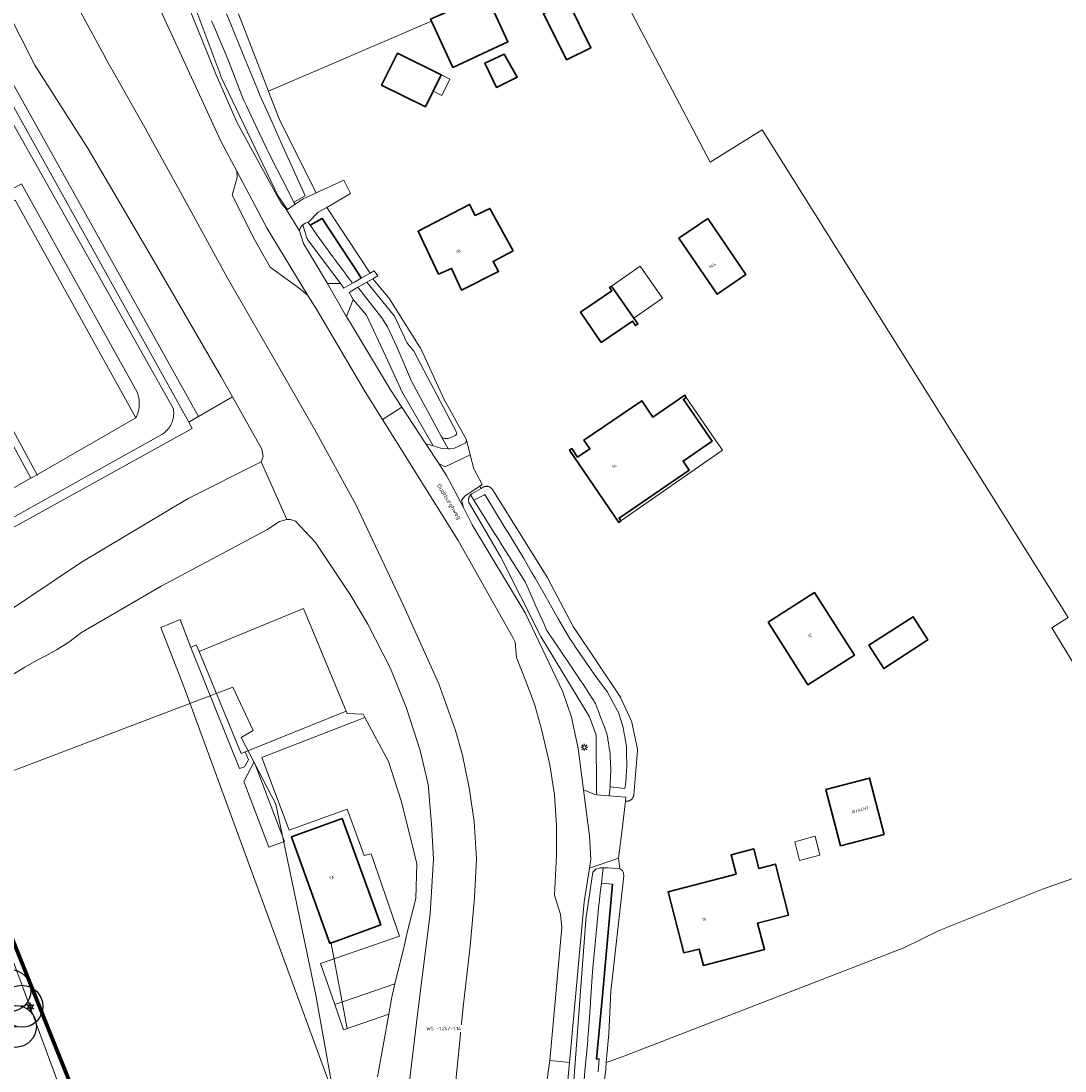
# Model space of a CAD drawing. Header units: metres. Extents: x 108651 to 109770, y 520801 to 521818.
# Tile 58 of 66: x 109345 to 109494, y 521325 to 521475. Entities that reach past the tile are written whole.
import ezdxf
from ezdxf.enums import TextEntityAlignment as Align

# ---------------------------------------------------------------- set-up
doc = ezdxf.new("R2010")
doc.units = ezdxf.units.M
for name, color, linetype, lineweight in [('B-WE-GK-BESCHOEIING-G', 253, 'OB-BESCHOEIING-BLOK', 35), ('B-WE-GR-BEPLANTING_CULTUUR_BOSPLANTSOEN-GV', 253, 'Continuous', 18), ('B-WE-GR-BEPLANTING_CULTUUR_HEESTERS-GV', 253, 'Continuous', 18), ('B-WE-GR-BOOM-S', 253, 'Continuous', 25), ('B-WE-GR-GRAS-GV', 253, 'Continuous', 13), ('B-WE-IE-TERREINAFSCHEIDING_KUNSTMATIG_HEKWERK-G', 253, 'IE-TERREINAFSCHEIDING_KUNSTMATIG-SO', 18), ('B-WE-KL-ET_LS_OV_LICHTMAST-S', 253, 'Continuous', 25), ('B-WE-OG-BEBOUWING-GV', 253, 'Continuous', 35), ('B-WE-OG-BEBOUWING-T18', 253, 'Continuous', 18), ('B-WE-OG-BEBOUWING_LUIFEL-GV', 253, 'Continuous', 18), ('B-WE-OG-BEBOUWING_OVERBOUWING-GV', 253, 'Continuous', 18), ('B-WE-OG-TERREIN_CULTUURSCHEIDING-GV', 253, 'Continuous', 18), ('B-WE-OG-TERREIN_ERF-GV', 253, 'Continuous', 18), ('B-WE-OG-TOPOGRAFIE-T18', 253, 'Continuous', 18), ('B-WE-OG-WATER-GV', 253, 'Continuous', 18), ('B-WE-OG-WATER_SLOOT-GV', 253, 'Continuous', 18), ('B-WE-OV-LICHTMAST-S-200', 253, 'Continuous', 25), ('B-WE-RI-HWA-T25', 253, 'Continuous', 25), ('B-WE-VH-ONVERHARD-GV', 253, 'Continuous', 18), ('B-WE-VH-VERHARDING_ASFALT-GV', 253, 'Continuous', 18), ('B-WE-VH-VERHARDING_BETONSTRAATSTEEN-GV', 253, 'Continuous', 18), ('B-WE-VH-VERHARDING_FUNDERING_ZAND-GV', 253, 'Continuous', 18), ('B-WE-VH-VERHARDING_HALFVERHARDING_GRIND-GV', 253, 'Continuous', 18), ('B-WE-VH-VERHARDING_TEGEL-GV', 253, 'Continuous', 18), ('B-WE-VH-VERHARDING_TEGEL_RUBBER-GV', 253, 'Continuous', 18), ('N-WE-KG-WERKGRENS_FASE 3A-G', 10, 'XX-WERKGRENS_CIRCEL', 70)]:
    doc.layers.add(name, color=color, linetype=linetype, lineweight=lineweight)
doc.styles.add('NLCS-ISO', font='NLCS-ISO.ttf')
doc.styles.add('NLCS-ISO-M200-T25', font='NLCS-ISO.ttf', dxfattribs={"height": 0.5})
doc.styles.add('NLCS-ISO-M250-T18', font='NLCS-ISO.ttf', dxfattribs={"height": 0.45})
doc.linetypes.add('IE-TERREINAFSCHEIDING_KUNSTMATIG-SO', pattern='A,4,[82,NLCS.SHX,S=0.75,R=90,X=0,Y=0],4,-2', length=10)
doc.linetypes.add('OB-BESCHOEIING-BLOK', pattern='A,6,-1,[152,NLCS.SHX,S=2,R=0,X=-1,Y=0]', length=7)
doc.linetypes.add('XX-WERKGRENS_CIRCEL', pattern='A,10,-2.5,[69,NLCS.SHX,S=1,R=0,X=0,Y=0],-2.5', length=15)

# ---------------------------------------------------------------- blocks, each defined once
blk = doc.blocks.new('SKL-ET_OV_LICHTMAST-SO')
at = {"color": 0, "linetype": 'ByBlock', "lineweight": 18}
for points in [[(-1.25, 0), (-2, 0)], [(-1.41, 1.41), (-0.88, 0.88)], [(0, 2), (0, 1.25)], [(0.88, 0.88), (1.41, 1.41)], [(2, 0), (1.25, 0)], [(-1.41, -1.41), (-0.88, -0.88)], [(0, -1.25), (0, -2)], [(0.88, -0.88), (1.41, -1.41)]]:
    blk.add_lwpolyline(points, dxfattribs=at)
blk.add_circle((0, 0), 1, dxfattribs=at)
blk = doc.blocks.new('B-SOV-LICHTMAST-SO')
for p, q in [((-1.3, 0.75), (-2.6, 1.5)), ((0, 1.5), (0, 3)), ((1.3, 0.75), (2.6, 1.5)), ((-1.3, -0.75), (-2.6, -1.5)), ((0, -1.5), (0, -3)), ((1.3, -0.75), (2.6, -1.5))]:
    blk.add_line(p, q)
at = {"flags": 128}
for points in [[(-1.38, 0.59), (1.38, 0.59)], [(-1.38, -0.59), (1.38, -0.59)]]:
    blk.add_lwpolyline(points, dxfattribs=at)
blk.add_circle((0, 0), 1.5)
at = {"style": 'NLCS-ISO'}
blk.add_attdef('TYPE', text='', height=1.8, dxfattribs=at).set_placement((0, 3), align=Align.BOTTOM_CENTER)
blk = doc.blocks.new('B-SGR-BOOM_1E GROOTTE')
h = blk.add_hatch(color=0)
edge = h.paths.add_edge_path()
edge.add_arc((0, 0), 0.15, 0, 360)
at = {"color": 0}
for radius in [6, 0.15]:
    blk.add_circle((0, 0), radius, dxfattribs=at)

msp = doc.modelspace()

# ---------------------------------------------------------------- linework, layer by layer
at = {"layer": 'B-WE-GK-BESCHOEIING-G', "flags": 128}
for points in [[(109385.88, 521445.9), (109387.59, 521446.85), (109392.8, 521438.9), (109393.16, 521438.34)], [(109429.02, 521351.81), (109427.59, 521335.9), (109426.77, 521326.82), (109427.14, 521326.84)]]:
    msp.add_lwpolyline(points, dxfattribs=at)
at = {"layer": 'B-WE-GR-BEPLANTING_CULTUUR_BOSPLANTSOEN-GV', "flags": 128}
msp.add_lwpolyline([(109369.95, 521418.59), (109321.72, 521505.04), (109320.52, 521504.34), (109344.53, 521461.06), (109368.55, 521417.78)], close=True, dxfattribs=at)
msp.add_lwpolyline([(109321.72, 521505.04), (109369.95, 521418.59), (109374.78, 521421.39), (109373.17, 521424.25), (109363.22, 521441.4), (109354.16, 521456.84), (109346.58, 521468.75), (109342.57, 521476.69)], dxfattribs=at)
at = {"layer": 'B-WE-GR-BEPLANTING_CULTUUR_HEESTERS-GV', "flags": 128}
for points in [[(109370.01, 521385.05), (109369.59, 521386), (109368.84, 521385.62), (109375.78, 521368.31), (109376.49, 521368.55), (109377.07, 521369.54), (109376.61, 521370.7), (109376.04, 521370.47)], [(109382.2, 521357.88), (109377.9, 521369.27), (109376.4, 521366.46), (109379.95, 521357.06)]]:
    msp.add_lwpolyline(points, close=True, dxfattribs=at)
at = {"layer": 'B-WE-GR-GRAS-GV', "flags": 128}
for points in [[(109426.89, 521485.58), (109442.96, 521454.89), (109450.39, 521459.55), (109494.08, 521389.87), (109491.74, 521388.41), (109500.78, 521373.53)], [(109375.63, 521476.08), (109379.92, 521465.05), (109403.18, 521475.07), (109403.05, 521475.33)], [(109510.19, 521358.04), (109490.4, 521351.07), (109475.66, 521345.2), (109470.6, 521342.7), (109431.01, 521327.36), (109429.35, 521326.76), (109428.15, 521326.32), (109428.06, 521325.29), (109427.91, 521323.83)]]:
    msp.add_lwpolyline(points, dxfattribs=at)
for points in [[(109408.73, 521413.13), (109408.18, 521415.24), (109408.1, 521414.85), (109406.46, 521414.09), (109405.85, 521413.97), (109405.56, 521413.99), (109404.66, 521414.04), (109403.43, 521414.39), (109402.4, 521414.68), (109404.22, 521411.9), (109405.13, 521411.41)], [(109382.87, 521359.5), (109391.15, 521362.51), (109393.56, 521355.89), (109394.58, 521356.12), (109398.64, 521344.36), (109387.35, 521340.45), (109389.38, 521334.59), (109397.97, 521337.57), (109399.27, 521342.95), (109399.74, 521344.91), (109400.95, 521349.73), (109401.09, 521354.68), (109400.34, 521357.84), (109398.87, 521363.7), (109397.07, 521369.3), (109393.7, 521375.58), (109379.21, 521369.99), (109378.95, 521369.89)]]:
    msp.add_lwpolyline(points, close=True, dxfattribs=at)
at = {"layer": 'B-WE-IE-TERREINAFSCHEIDING_KUNSTMATIG_HEKWERK-G', "flags": 128}
msp.add_lwpolyline([(109357.9, 521304.01), (109358.94, 521302.76), (109361.85, 521303.18), (109383.86, 521311.33), (109388.79, 521313.15), (109389.56, 521315.03), (109390.17, 521316.54), (109386.7, 521335.96), (109380.98, 521363.24), (109376.03, 521372.76), (109377.74, 521373.76), (109374.81, 521379.92), (109334.63, 521364.66), (109356.35, 521305.87)], close=True, dxfattribs=at)
msp.add_lwpolyline([(109388.84, 521343.55), (109391.17, 521331.19)], dxfattribs=at)
at = {"layer": 'B-WE-OG-BEBOUWING-GV', "flags": 128}
for points in [[(109403.18, 521475.07), (109406.26, 521468.44), (109414.11, 521472.12), (109411.05, 521478.77), (109411.02, 521478.84), (109403.05, 521475.33)], [(109422.45, 521469.52), (109425.96, 521471.25), (109422.68, 521477.89), (109419.17, 521476.15)], [(109402.32, 521462.82), (109403.42, 521465.05), (109404.58, 521467.39), (109398.33, 521470.48), (109396.07, 521465.91)], [(109412.46, 521465.58), (109415.44, 521467.07), (109413.56, 521470.36), (109410.81, 521469.07)], [(109409.43, 521447.29), (109408.64, 521448.89), (109401.29, 521445.05), (109404.2, 521438.92), (109406.06, 521439.73), (109407.49, 521436.63), (109412.76, 521439.28), (109411.99, 521440.73), (109414.85, 521442.27), (109411.53, 521448.31)], [(109442.62, 521446.86), (109438.5, 521444.04), (109443.98, 521436.06), (109448.09, 521438.88)], [(109432.08, 521432.64), (109428.9, 521437.19), (109428.61, 521437), (109428.92, 521436.53), (109424.47, 521433.48), (109427.42, 521429.17), (109431.87, 521432.22), (109432.31, 521431.58), (109432.66, 521431.8)], [(109424.04, 521412.78), (109423.21, 521414.01), (109422.9, 521413.8), (109429.94, 521403.46), (109430.24, 521403.67), (109429.97, 521404.07), (109439.99, 521410.94), (109439.11, 521412.23), (109443.24, 521415.06), (109439.15, 521421.03), (109439.57, 521421.31), (109439.36, 521421.62), (109434.81, 521418.5), (109433.92, 521419.8), (109433.2, 521420.85), (109424.95, 521415.21), (109425.8, 521413.97)], [(109451.24, 521389.21), (109456.94, 521380.27), (109463.58, 521384.51), (109457.88, 521393.45)], [(109465.64, 521385.95), (109467.78, 521382.59), (109474.04, 521386.71), (109471.95, 521389.99)], [(109461.58, 521357.29), (109467.81, 521358.9), (109465.73, 521366.95), (109459.49, 521365.33)], [(109388.7, 521343.34), (109395.95, 521345.98), (109390.42, 521361.17), (109383.23, 521358.56), (109383.32, 521358.29), (109384.71, 521354.32)], [(109446.69, 521353.21), (109436.97, 521350.7), (109439.24, 521341.97), (109441.42, 521342.53), (109442.02, 521340.2), (109450.71, 521342.45), (109449.73, 521346.23), (109454.18, 521347.39), (109452.29, 521354.66), (109449.92, 521354.05), (109449.21, 521356.83), (109445.97, 521355.99)]]:
    msp.add_lwpolyline(points, close=True, dxfattribs=at)
at = {"layer": 'B-WE-OG-BEBOUWING_LUIFEL-GV', "flags": 128}
for points in [[(109404.58, 521467.39), (109403.42, 521465.05), (109404.66, 521464.44), (109405.82, 521466.78)], [(109432.08, 521432.64), (109436.17, 521435.49), (109433, 521440.05), (109428.9, 521437.19)], [(109444.72, 521413.77), (109443.65, 521415.33), (109439.57, 521421.31), (109439.15, 521421.03), (109443.24, 521415.06), (109439.11, 521412.23), (109439.99, 521410.94), (109429.97, 521404.07), (109430.24, 521403.67)]]:
    msp.add_lwpolyline(points, close=True, dxfattribs=at)
at = {"layer": 'B-WE-OG-BEBOUWING_OVERBOUWING-GV', "flags": 128}
msp.add_lwpolyline([(109457.95, 521358.63), (109455.04, 521357.86), (109455.74, 521355.19), (109458.65, 521355.96)], close=True, dxfattribs=at)
at = {"layer": 'B-WE-OG-TERREIN_CULTUURSCHEIDING-GV', "flags": 128}
for points in [[(109325.75, 521491.82), (109366.34, 521419.68), (109366.35, 521419.57), (109366.37, 521419.45), (109366.38, 521419.33), (109366.39, 521419.21), (109366.39, 521419.09), (109366.39, 521418.97), (109366.38, 521418.85), (109366.38, 521418.73), (109366.36, 521418.62), (109366.35, 521418.5), (109366.33, 521418.38), (109366.3, 521418.26), (109366.27, 521418.15), (109366.24, 521418.03), (109366.21, 521417.92), (109366.16, 521417.81), (109366.12, 521417.7), (109366.07, 521417.59), (109366.02, 521417.48), (109365.97, 521417.37), (109365.91, 521417.27), (109365.85, 521417.17), (109365.78, 521417.07), (109365.72, 521416.97), (109365.64, 521416.87), (109365.57, 521416.78), (109365.49, 521416.69), (109365.41, 521416.6), (109365.33, 521416.52), (109365.24, 521416.44), (109365.15, 521416.36), (109365.06, 521416.28), (109364.97, 521416.21), (109364.87, 521416.14), (109364.77, 521416.07), (109364.68, 521416.01), (109276.38, 521366.75)], [(109367.39, 521479.92), (109372.25, 521467.84), (109372.3, 521467.73), (109375.45, 521460.51), (109381.73, 521449.04), (109382.45, 521448.19), (109382.51, 521448.09), (109382.62, 521448.16), (109381.32, 521450.07), (109373.14, 521467.13), (109373.12, 521467.18), (109373.11, 521467.22), (109369.42, 521477.13)], [(109276.86, 521365.87), (109369.05, 521416.88), (109368.55, 521417.78), (109344.53, 521461.06)], [(109343.75, 521449.5), (109360.97, 521418.4), (109361, 521418.47), (109361.06, 521418.59), (109361.12, 521418.71), (109361.17, 521418.83), (109361.21, 521418.95), (109361.26, 521419.08), (109361.3, 521419.2), (109361.33, 521419.33), (109361.37, 521419.46), (109361.39, 521419.59), (109361.42, 521419.72), (109361.44, 521419.85), (109361.46, 521419.98), (109361.47, 521420.11), (109361.48, 521420.24), (109361.48, 521420.37), (109361.48, 521420.5), (109361.48, 521420.64), (109361.47, 521420.77), (109361.46, 521420.9), (109361.44, 521421.03), (109361.42, 521421.16), (109361.4, 521421.29), (109361.37, 521421.42), (109361.34, 521421.55), (109361.31, 521421.67), (109361.27, 521421.8), (109361.23, 521421.93), (109361.18, 521422.05), (109344.67, 521451.84), (109328.12, 521442.76), (109346.01, 521409.77), (109346.91, 521410.27), (109329.75, 521441.81)]]:
    msp.add_lwpolyline(points, dxfattribs=at)
for points in [[(109360.97, 521418.4), (109343.75, 521449.5), (109329.75, 521441.81), (109346.91, 521410.27), (109346.97, 521410.3)], [(109324.41, 521440.71), (109342.9, 521408.02), (109346.01, 521409.77), (109328.12, 521442.76), (109326.96, 521442.12)], [(109398.98, 521419.9), (109402.4, 521414.68), (109403.43, 521414.39), (109399.08, 521421.9), (109399.05, 521421.95), (109399.04, 521421.98), (109396.63, 521427.25), (109393.91, 521433.05), (109391.99, 521435.3), (109391.04, 521432.89), (109397.36, 521422.38)]]:
    msp.add_lwpolyline(points, close=True, dxfattribs=at)
msp.add_lwpolyline([(109384.33, 521445.11), (109384.93, 521443.28), (109388.33, 521437.58), (109390.18, 521437.59), (109385.54, 521443.82), (109385.51, 521443.88), (109385.48, 521443.94), (109385.45, 521443.99), (109385.43, 521444.06), (109385.42, 521444.07), (109384.82, 521445.94, 0.155348)], format="xyb", close=True, dxfattribs=at)
at = {"layer": 'B-WE-OG-TERREIN_ERF-GV', "flags": 128}
for points in [[(109500.78, 521373.53), (109491.74, 521388.41), (109494.08, 521389.87), (109450.39, 521459.55), (109442.96, 521454.89), (109426.89, 521485.58)], [(109411.05, 521478.77), (109414.11, 521472.12), (109406.26, 521468.44), (109403.18, 521475.07), (109379.92, 521465.05), (109379.93, 521465.02), (109381.54, 521460.87), (109386.74, 521450.53), (109390.66, 521452.34), (109391.65, 521450.43), (109388.26, 521448.46), (109394.43, 521439.06), (109395.03, 521439.4), (109395.53, 521438.68), (109394.81, 521438.26), (109397, 521435.65), (109397.02, 521435.61), (109397.06, 521435.56), (109397.08, 521435.54), (109401.54, 521428.49), (109401.57, 521428.46), (109401.6, 521428.4), (109401.61, 521428.38), (109404.97, 521421.11), (109408.18, 521415.24), (109408.73, 521413.13), (109409.26, 521411.12), (109410.41, 521408.88), (109410.07, 521408.65), (109410.27, 521408.31), (109410.56, 521408.48), (109410.57, 521408.48), (109410.62, 521408.52), (109410.68, 521408.54), (109410.75, 521408.57), (109410.81, 521408.58), (109410.87, 521408.6), (109410.94, 521408.61), (109411, 521408.62), (109411.07, 521408.62), (109411.13, 521408.62), (109411.2, 521408.61), (109411.26, 521408.6), (109411.33, 521408.58), (109411.39, 521408.57), (109411.45, 521408.54), (109411.51, 521408.52), (109411.57, 521408.48), (109411.62, 521408.45), (109411.68, 521408.41), (109411.73, 521408.37), (109411.77, 521408.33), (109411.82, 521408.28), (109411.86, 521408.23), (109411.9, 521408.17), (109411.92, 521408.15), (109419.72, 521395.63), (109419.74, 521395.6), (109419.76, 521395.56), (109423.41, 521388.62), (109430.17, 521378.51), (109430.2, 521378.46), (109430.23, 521378.4), (109430.24, 521378.37), (109431.74, 521375.09), (109431.75, 521375.06), (109431.78, 521375), (109431.79, 521374.94), (109431.81, 521374.88), (109432.59, 521371.14), (109432.59, 521371.13), (109432.6, 521371.06), (109432.61, 521371), (109432.61, 521370.93), (109432.61, 521370.87), (109432.61, 521370.85), (109432.06, 521364.56), (109432.06, 521364.52), (109432.05, 521364.45), (109432.03, 521364.39), (109432.01, 521364.33), (109431.99, 521364.27), (109431.96, 521364.21), (109431.93, 521364.15), (109431.9, 521364.09), (109431.86, 521364.04), (109431.82, 521363.99), (109431.77, 521363.94), (109431.73, 521363.9), (109431.68, 521363.85), (109431.62, 521363.82), (109431.57, 521363.78), (109431.51, 521363.75), (109431.45, 521363.72), (109431.39, 521363.7), (109431.32, 521363.68), (109431.26, 521363.67), (109431.2, 521363.66), (109431.13, 521363.65), (109430.87, 521363.65), (109430.39, 521359.61), (109429.9, 521355.52), (109430.09, 521353.99), (109430.45, 521353.73), (109430.61, 521353.38), (109430.64, 521352.98), (109428.79, 521336.45), (109428.51, 521330.46), (109428.15, 521326.32), (109429.35, 521326.76), (109431.01, 521327.36), (109470.6, 521342.7), (109475.66, 521345.2), (109490.4, 521351.07), (109510.19, 521358.04)]]:
    msp.add_lwpolyline(points, dxfattribs=at)
for points in [[(109422.68, 521477.89), (109425.96, 521471.25), (109422.45, 521469.52), (109419.17, 521476.15)], [(109403.42, 521465.05), (109402.32, 521462.82), (109396.07, 521465.91), (109398.33, 521470.48), (109404.58, 521467.39)], [(109413.56, 521470.36), (109415.44, 521467.07), (109412.46, 521465.58), (109410.81, 521469.07)], [(109401.29, 521445.05), (109408.64, 521448.89), (109409.43, 521447.29), (109411.53, 521448.31), (109414.85, 521442.27), (109411.99, 521440.73), (109412.76, 521439.28), (109407.49, 521436.63), (109406.06, 521439.73), (109404.2, 521438.92)], [(109443.98, 521436.06), (109438.5, 521444.04), (109442.62, 521446.86), (109448.09, 521438.88)], [(109428.9, 521437.19), (109432.08, 521432.64), (109432.66, 521431.8), (109432.31, 521431.58), (109431.87, 521432.22), (109427.42, 521429.17), (109424.47, 521433.48), (109428.92, 521436.53), (109428.61, 521437)], [(109430.24, 521403.67), (109429.94, 521403.46), (109422.9, 521413.8), (109423.21, 521414.01), (109424.04, 521412.78), (109425.8, 521413.97), (109424.95, 521415.21), (109433.2, 521420.85), (109433.92, 521419.8), (109434.81, 521418.5), (109439.36, 521421.62), (109439.57, 521421.31), (109439.15, 521421.03), (109443.24, 521415.06), (109439.11, 521412.23), (109439.99, 521410.94), (109429.97, 521404.07)], [(109463.58, 521384.51), (109456.94, 521380.27), (109451.24, 521389.21), (109457.88, 521393.45)], [(109474.04, 521386.71), (109467.78, 521382.59), (109465.64, 521385.95), (109471.95, 521389.99)], [(109465.73, 521366.95), (109467.81, 521358.9), (109461.58, 521357.29), (109459.49, 521365.33)], [(109442.02, 521340.2), (109441.42, 521342.53), (109439.24, 521341.97), (109436.97, 521350.7), (109446.69, 521353.21), (109445.97, 521355.99), (109449.21, 521356.83), (109449.92, 521354.05), (109452.29, 521354.66), (109454.18, 521347.39), (109449.73, 521346.23), (109450.71, 521342.45)]]:
    msp.add_lwpolyline(points, close=True, dxfattribs=at)
at = {"layer": 'B-WE-OG-WATER-GV', "flags": 128}
for points in [[(109371.81, 521475.11), (109372.35, 521473.82), (109373.88, 521470.2), (109374.22, 521469.39), (109374.78, 521467.93), (109375.33, 521466.51), (109376.36, 521463.81), (109376.59, 521463.32), (109376.76, 521462.98), (109378.12, 521460.1), (109378.16, 521460.01), (109379.57, 521457.02), (109379.69, 521456.78), (109379.83, 521456.49), (109381.12, 521453.96), (109381.17, 521453.87), (109382.58, 521451.11), (109382.75, 521450.78), (109383.55, 521449.22), (109385.16, 521450.09), (109384.76, 521450.97), (109382.68, 521455.59), (109381.75, 521457.67), (109380.39, 521460.7), (109378.7, 521464.46), (109378.48, 521465), (109377.06, 521468.43), (109376.93, 521468.75), (109374.43, 521474.84), (109373.91, 521476.1)], [(109426.99, 521324.98), (109427.14, 521326.84), (109426.86, 521326.82), (109426.77, 521326.82), (109426.77, 521326.86), (109426.9, 521328.27), (109426.99, 521329.31), (109427.18, 521331.36), (109427.32, 521332.92), (109427.34, 521333.12), (109427.49, 521334.83), (109427.59, 521335.9), (109427.65, 521336.49), (109427.73, 521337.4), (109427.75, 521337.66), (109427.82, 521338.48), (109427.88, 521339.11), (109427.9, 521339.35), (109427.92, 521339.52), (109427.93, 521339.69), (109427.96, 521339.97), (109427.96, 521339.97), (109427.96, 521339.98), (109427.99, 521340.29), (109427.99, 521340.36), (109428.13, 521341.86), (109428.15, 521342.14), (109428.2, 521342.68), (109428.31, 521343.85), (109428.4, 521344.82), (109428.42, 521345.09), (109428.61, 521347.23), (109428.63, 521347.42), (109428.96, 521351.03), (109429.02, 521351.81), (109427.46, 521351.95), (109427.29, 521350.55), (109427.17, 521349.55), (109427.05, 521348.36), (109426.74, 521345.26), (109426.71, 521344.97), (109426.7, 521344.79), (109426.54, 521343.29), (109426.25, 521340.39), (109426.18, 521339.31), (109426.18, 521339.26), (109425.88, 521334.98), (109425.87, 521334.75), (109425.64, 521331.46), (109425.53, 521329.84), (109425.51, 521329.57), (109425.45, 521328.88), (109425.1, 521325.13), (109424.99, 521323.86)]]:
    msp.add_lwpolyline(points, dxfattribs=at)
for points in [[(109393.16, 521438.34), (109392.8, 521438.9), (109392.53, 521439.3), (109391.45, 521440.96), (109391.07, 521441.55), (109390.25, 521442.79), (109390.2, 521442.87), (109388.64, 521445.25), (109388.43, 521445.57), (109388.07, 521446.12), (109387.81, 521446.52), (109387.59, 521446.85), (109387.55, 521446.83), (109386.74, 521446.37), (109385.88, 521445.9), (109386.24, 521445.39), (109386.31, 521445.29), (109386.84, 521444.54), (109387.81, 521443.17), (109388.35, 521442.44), (109388.47, 521442.27), (109388.69, 521441.98), (109388.76, 521441.88), (109388.79, 521441.84), (109388.98, 521441.59), (109389.2, 521441.28), (109389.32, 521441.12), (109389.36, 521441.07), (109389.58, 521440.77), (109389.68, 521440.64), (109390.33, 521439.75), (109390.53, 521439.49), (109390.75, 521439.18), (109391.02, 521438.82), (109391.33, 521438.4), (109391.9, 521437.63), (109392.19, 521437.79)], [(109392.69, 521437.04), (109396.1, 521432.67), (109396.91, 521431.38), (109398.26, 521428.56), (109400.36, 521423.64), (109404.63, 521415.7), (109404.83, 521415.49), (109405.07, 521415.45), (109405.51, 521415.46), (109405.95, 521415.6), (109406.59, 521415.88), (109406.78, 521416.02), (109406.83, 521416.09), (109406.83, 521416.21), (109406.81, 521416.27), (109400.67, 521427.91), (109399.74, 521429.06), (109397.89, 521432.92), (109393.98, 521437.79)], [(109430.87, 521366.04), (109430.97, 521366.94), (109431, 521367.27), (109431.04, 521367.94), (109431.07, 521368.61), (109431.06, 521369.26), (109431.05, 521370.05), (109431.03, 521371.23), (109431.03, 521371.48), (109430.8, 521372.84), (109430.76, 521373.04), (109430.56, 521374.19), (109430.23, 521375.26), (109429.89, 521376.33), (109429.7, 521376.67), (109429.1, 521377.78), (109428.3, 521379.23), (109427.09, 521380.89), (109427.08, 521380.9), (109427.08, 521380.9), (109426.41, 521381.81), (109425.87, 521382.55), (109424.38, 521384.74), (109423.58, 521385.92), (109423.54, 521385.97), (109422.89, 521386.93), (109421.24, 521389.8), (109419.74, 521392.42), (109419.6, 521392.67), (109418, 521395.49), (109417.49, 521396.37), (109416.39, 521398.31), (109414.32, 521401.68), (109413.59, 521402.87), (109410.79, 521407.43), (109410.67, 521407.37), (109410.65, 521407.36), (109409.22, 521406.65), (109412.16, 521401.97), (109412.88, 521400.81), (109412.95, 521400.7), (109416.55, 521394.96), (109416.6, 521394.86), (109417.7, 521392.41), (109418.11, 521391.49), (109419.27, 521388.91), (109419.67, 521388.02), (109421.84, 521384.81), (109422.66, 521383.58), (109424, 521381.6), (109425.25, 521379.69), (109425.31, 521379.6), (109426.61, 521377.61), (109426.86, 521376.94), (109426.98, 521376.61), (109427.42, 521375.43), (109427.82, 521374.36), (109428.23, 521373.25), (109428.35, 521372.63), (109428.39, 521372.4), (109428.46, 521372), (109428.58, 521371.2), (109428.68, 521370.51), (109428.69, 521370.4), (109428.71, 521369.95), (109428.74, 521369.23), (109428.79, 521368.06), (109428.79, 521368.05), (109428.79, 521368.03), (109428.76, 521367.18), (109428.72, 521366.3), (109428.71, 521366.19), (109428.68, 521365.7), (109430.81, 521365.47)]]:
    msp.add_lwpolyline(points, close=True, dxfattribs=at)
at = {"layer": 'B-WE-OG-WATER_SLOOT-GV', "flags": 128}
for points in [[(109406.3, 521317.61), (109406.66, 521323.73), (109407.72, 521334.27), (109408.7, 521342.93), (109409.33, 521349.84), (109409.63, 521355.41), (109409.28, 521360.75), (109408.55, 521365.54), (109407.61, 521370.24), (109406.64, 521373.73), (109404.24, 521380.39), (109399.2, 521391.58), (109392.46, 521405.93), (109386.51, 521416.77), (109380.46, 521427.32), (109374.04, 521438.44), (109367.9, 521449.66), (109362.1, 521460.22), (109356.63, 521469.86), (109356.6, 521469.92), (109349.68, 521482.72)], [(109342.57, 521476.69), (109346.58, 521468.75), (109354.16, 521456.84), (109363.22, 521441.4), (109373.17, 521424.25), (109374.78, 521421.39), (109378.99, 521413.9), (109379.16, 521412.86), (109378.89, 521412.12), (109382.52, 521403.89), (109383.07, 521403.87), (109383.76, 521403.66), (109386.61, 521400.58), (109391.56, 521393.19), (109394.09, 521388.95), (109397.35, 521382.61), (109399.62, 521376.91), (109401.56, 521370.87), (109402.71, 521366.02), (109403.17, 521360.41), (109403.46, 521355.43), (109403.01, 521347.58), (109401.35, 521334.35), (109399.46, 521318.88)], [(109369.42, 521477.13), (109373.11, 521467.22), (109373.12, 521467.18), (109373.14, 521467.13), (109381.32, 521450.07), (109382.62, 521448.16), (109383.71, 521448.9), (109383.55, 521449.22), (109382.75, 521450.78), (109382.58, 521451.11), (109381.17, 521453.87), (109381.12, 521453.96), (109379.83, 521456.49), (109379.69, 521456.78), (109379.57, 521457.02), (109378.16, 521460.01), (109378.12, 521460.1), (109376.76, 521462.98), (109376.59, 521463.32), (109376.36, 521463.81), (109375.33, 521466.51), (109374.78, 521467.93), (109374.22, 521469.39), (109373.88, 521470.2), (109372.35, 521473.82), (109371.81, 521475.11)], [(109373.91, 521476.1), (109374.43, 521474.84), (109376.93, 521468.75), (109377.06, 521468.43), (109378.48, 521465), (109378.7, 521464.46), (109380.39, 521460.7), (109381.75, 521457.67), (109382.68, 521455.59), (109384.76, 521450.97), (109385.16, 521450.09), (109383.55, 521449.22), (109383.71, 521448.9), (109384.87, 521449.68), (109386.15, 521450.26), (109386.54, 521450.45), (109386.74, 521450.53), (109381.54, 521460.87), (109379.93, 521465.02), (109379.92, 521465.05), (109375.63, 521476.08)], [(109384.82, 521445.94), (109385.42, 521444.07), (109385.43, 521444.06), (109385.45, 521443.99), (109385.48, 521443.94), (109385.51, 521443.88), (109385.54, 521443.82), (109390.18, 521437.59)], [(109390.18, 521437.59), (109390.68, 521436.94), (109391.9, 521437.63), (109391.33, 521438.4), (109391.02, 521438.82), (109390.75, 521439.18), (109390.53, 521439.49), (109390.33, 521439.75), (109389.68, 521440.64), (109389.58, 521440.77), (109389.36, 521441.07), (109389.32, 521441.12), (109389.2, 521441.28), (109388.98, 521441.59), (109388.79, 521441.84), (109388.76, 521441.88), (109388.69, 521441.98), (109388.47, 521442.27), (109388.35, 521442.44), (109387.81, 521443.17), (109386.84, 521444.54), (109386.31, 521445.29), (109386.24, 521445.39), (109385.88, 521445.9), (109385.58, 521446.32)], [(109339.67, 521379.48), (109345.12, 521382.77), (109346.92, 521383.79), (109348.12, 521384.42), (109349.67, 521385.25), (109351.43, 521386.34), (109353.25, 521387.72), (109364.59, 521394.36), (109379.69, 521402.42), (109381.48, 521403.59), (109382.52, 521403.89), (109378.89, 521412.12), (109368.44, 521406.86), (109353.21, 521397.8), (109333.68, 521384.68)], [(109424.99, 521323.86), (109425.1, 521325.13), (109425.45, 521328.88), (109425.51, 521329.57), (109425.53, 521329.84), (109425.64, 521331.46), (109425.87, 521334.75), (109425.88, 521334.98), (109426.18, 521339.26), (109426.18, 521339.31), (109426.25, 521340.39), (109426.54, 521343.29), (109426.7, 521344.79), (109426.71, 521344.97), (109426.74, 521345.26), (109427.05, 521348.36), (109427.17, 521349.55), (109427.29, 521350.55), (109427.46, 521351.95), (109427.72, 521354.12), (109427.26, 521354.11), (109426.66, 521353.95), (109426.22, 521353.51), (109425.24, 521346.73), (109425.24, 521346.72), (109425.23, 521346.66), (109422.89, 521315.49)], [(109427.91, 521323.83), (109428.06, 521325.29), (109428.15, 521326.32), (109428.51, 521330.46), (109428.79, 521336.45), (109430.64, 521352.98), (109430.61, 521353.38), (109430.45, 521353.73), (109430.09, 521353.99), (109429.7, 521354.03), (109428.35, 521354.14), (109427.72, 521354.12), (109427.46, 521351.95), (109429.02, 521351.81), (109428.96, 521351.03), (109428.63, 521347.42), (109428.61, 521347.23), (109428.42, 521345.09), (109428.4, 521344.82), (109428.31, 521343.85), (109428.2, 521342.68), (109428.15, 521342.14), (109428.13, 521341.86), (109427.99, 521340.36), (109427.99, 521340.29), (109427.96, 521339.98), (109427.96, 521339.97), (109427.96, 521339.97), (109427.93, 521339.69), (109427.92, 521339.52), (109427.9, 521339.35), (109427.88, 521339.11), (109427.82, 521338.48), (109427.75, 521337.66), (109427.73, 521337.4), (109427.65, 521336.49), (109427.59, 521335.9), (109427.49, 521334.83), (109427.34, 521333.12), (109427.32, 521332.92), (109427.18, 521331.36), (109426.99, 521329.31), (109426.9, 521328.27), (109426.77, 521326.86), (109426.77, 521326.82), (109426.86, 521326.82), (109427.14, 521326.84), (109426.99, 521324.98)]]:
    msp.add_lwpolyline(points, dxfattribs=at)
for points in [[(109393.16, 521438.34), (109394.43, 521439.06), (109388.26, 521448.46), (109387.03, 521447.75), (109385.58, 521446.32), (109385.88, 521445.9), (109386.74, 521446.37), (109387.55, 521446.83), (109387.59, 521446.85), (109387.81, 521446.52), (109388.07, 521446.12), (109388.43, 521445.57), (109388.64, 521445.25), (109390.2, 521442.87), (109390.25, 521442.79), (109391.07, 521441.55), (109391.45, 521440.96), (109392.53, 521439.3), (109392.8, 521438.9)], [(109404.63, 521415.7), (109405.56, 521413.99), (109405.85, 521413.97), (109406.46, 521414.09), (109408.1, 521414.85), (109408.18, 521415.24), (109404.97, 521421.11), (109401.61, 521428.38), (109401.6, 521428.4), (109401.57, 521428.46), (109401.54, 521428.49), (109397.08, 521435.54), (109397.06, 521435.56), (109397.02, 521435.61), (109397, 521435.65), (109394.81, 521438.26), (109393.98, 521437.79), (109397.89, 521432.92), (109399.74, 521429.06), (109400.67, 521427.91), (109406.81, 521416.27), (109406.83, 521416.21), (109406.83, 521416.09), (109406.78, 521416.02), (109406.59, 521415.88), (109405.95, 521415.6), (109405.51, 521415.46), (109405.07, 521415.45), (109404.83, 521415.49)], [(109404.63, 521415.7), (109400.36, 521423.64), (109398.26, 521428.56), (109396.91, 521431.38), (109396.1, 521432.67), (109392.69, 521437.04), (109391.43, 521436.31), (109391.99, 521435.3), (109393.91, 521433.05), (109396.63, 521427.25), (109399.04, 521421.98), (109399.05, 521421.95), (109399.08, 521421.9), (109403.43, 521414.39), (109404.66, 521414.04), (109405.56, 521413.99)], [(109428.58, 521364.41), (109430.94, 521364.23), (109430.87, 521363.65), (109431.13, 521363.65), (109431.2, 521363.66), (109431.26, 521363.67), (109431.32, 521363.68), (109431.39, 521363.7), (109431.45, 521363.72), (109431.51, 521363.75), (109431.57, 521363.78), (109431.62, 521363.82), (109431.68, 521363.85), (109431.73, 521363.9), (109431.77, 521363.94), (109431.82, 521363.99), (109431.86, 521364.04), (109431.9, 521364.09), (109431.93, 521364.15), (109431.96, 521364.21), (109431.99, 521364.27), (109432.01, 521364.33), (109432.03, 521364.39), (109432.05, 521364.45), (109432.06, 521364.52), (109432.06, 521364.56), (109432.61, 521370.85), (109432.61, 521370.87), (109432.61, 521370.93), (109432.61, 521371), (109432.6, 521371.06), (109432.59, 521371.13), (109432.59, 521371.14), (109431.81, 521374.88), (109431.79, 521374.94), (109431.78, 521375), (109431.75, 521375.06), (109431.74, 521375.09), (109430.24, 521378.37), (109430.23, 521378.4), (109430.2, 521378.46), (109430.17, 521378.51), (109423.41, 521388.62), (109419.76, 521395.56), (109419.74, 521395.6), (109419.72, 521395.63), (109411.92, 521408.15), (109411.9, 521408.17), (109411.86, 521408.23), (109411.82, 521408.28), (109411.77, 521408.33), (109411.73, 521408.37), (109411.68, 521408.41), (109411.62, 521408.45), (109411.57, 521408.48), (109411.51, 521408.52), (109411.45, 521408.54), (109411.39, 521408.57), (109411.33, 521408.58), (109411.26, 521408.6), (109411.2, 521408.61), (109411.13, 521408.62), (109411.07, 521408.62), (109411, 521408.62), (109410.94, 521408.61), (109410.87, 521408.6), (109410.81, 521408.58), (109410.75, 521408.57), (109410.68, 521408.54), (109410.62, 521408.52), (109410.57, 521408.48), (109410.56, 521408.48), (109410.27, 521408.31), (109408.97, 521407.53), (109408.92, 521407.51), (109408.87, 521407.47), (109408.82, 521407.43), (109408.77, 521407.38), (109408.76, 521407.38), (109409.22, 521406.65), (109410.65, 521407.36), (109410.67, 521407.37), (109410.79, 521407.43), (109413.59, 521402.87), (109414.32, 521401.68), (109416.39, 521398.31), (109417.49, 521396.37), (109418, 521395.49), (109419.6, 521392.67), (109419.74, 521392.42), (109421.24, 521389.8), (109422.89, 521386.93), (109423.54, 521385.97), (109423.58, 521385.92), (109424.38, 521384.74), (109425.87, 521382.55), (109426.41, 521381.81), (109427.08, 521380.9), (109427.08, 521380.9), (109427.09, 521380.89), (109428.3, 521379.23), (109429.1, 521377.78), (109429.7, 521376.67), (109429.89, 521376.33), (109430.23, 521375.26), (109430.56, 521374.19), (109430.76, 521373.04), (109430.8, 521372.84), (109431.03, 521371.48), (109431.03, 521371.23), (109431.05, 521370.05), (109431.06, 521369.26), (109431.07, 521368.61), (109431.04, 521367.94), (109431, 521367.27), (109430.97, 521366.94), (109430.87, 521366.04), (109430.81, 521365.47), (109428.68, 521365.7)], [(109428.68, 521365.7), (109428.71, 521366.19), (109428.72, 521366.3), (109428.76, 521367.18), (109428.79, 521368.03), (109428.79, 521368.05), (109428.79, 521368.06), (109428.74, 521369.23), (109428.71, 521369.95), (109428.69, 521370.4), (109428.68, 521370.51), (109428.58, 521371.2), (109428.46, 521372), (109428.39, 521372.4), (109428.35, 521372.63), (109428.23, 521373.25), (109427.82, 521374.36), (109427.42, 521375.43), (109426.98, 521376.61), (109426.86, 521376.94), (109426.61, 521377.61), (109425.31, 521379.6), (109425.25, 521379.69), (109424, 521381.6), (109422.66, 521383.58), (109421.84, 521384.81), (109419.67, 521388.02), (109419.27, 521388.91), (109418.11, 521391.49), (109417.7, 521392.41), (109416.6, 521394.86), (109416.55, 521394.96), (109412.95, 521400.7), (109412.88, 521400.81), (109412.16, 521401.97), (109409.22, 521406.65), (109408.76, 521407.38), (109408.72, 521407.33), (109408.68, 521407.28), (109408.65, 521407.23), (109408.61, 521407.17), (109408.58, 521407.12), (109408.55, 521407.06), (109408.53, 521407), (109408.51, 521406.93), (109408.49, 521406.87), (109408.49, 521406.81), (109408.48, 521406.74), (109408.48, 521406.67), (109408.48, 521406.61), (109408.49, 521406.54), (109408.49, 521406.48), (109408.51, 521406.42), (109408.53, 521406.35), (109408.55, 521406.29), (109408.58, 521406.23), (109408.61, 521406.17), (109408.61, 521406.17), (109413.07, 521398.51), (109418.75, 521387.24), (109418.78, 521387.19), (109418.79, 521387.17), (109425.76, 521375.68), (109426.69, 521373.1), (109426.77, 521364.84), (109426.77, 521364.78), (109426.78, 521364.72), (109426.79, 521364.65), (109426.8, 521364.59), (109426.82, 521364.55), (109428.58, 521364.41)]]:
    msp.add_lwpolyline(points, close=True, dxfattribs=at)
at = {"layer": 'B-WE-OG-WATER_SLOOT-GV'}
msp.add_lwpolyline([(109385.58, 521446.32, 0.133123), (109384.82, 521445.94)], format="xyb", dxfattribs=at)
at = {"layer": 'B-WE-VH-ONVERHARD-GV', "flags": 128}
msp.add_lwpolyline([(109404.22, 521411.9), (109405.34, 521410.17), (109407.75, 521405.6), (109407.49, 521406.65), (109407.98, 521407.28), (109410.07, 521408.65), (109410.41, 521408.88), (109409.26, 521411.12), (109408.73, 521413.13), (109405.13, 521411.41)], close=True, dxfattribs=at)
at = {"layer": 'B-WE-VH-VERHARDING_ASFALT-GV', "flags": 128}
for points in [[(109353.76, 521500), (109373.18, 521457.8), (109375.38, 521453.65), (109379.72, 521445.46), (109385.55, 521435.86), (109386.77, 521433.94), (109393.74, 521422.09), (109396.19, 521418.16), (109398.98, 521419.9), (109397.36, 521422.38), (109391.04, 521432.89), (109390.94, 521433.07), (109388.33, 521437.58), (109384.93, 521443.28), (109384.33, 521445.11), (109382.51, 521448.09), (109382.45, 521448.19), (109381.73, 521449.04), (109375.45, 521460.51), (109372.3, 521467.73), (109372.25, 521467.84), (109367.39, 521479.92)], [(109426.41, 521224.9), (109429.66, 521225.73), (109427.5, 521236.39), (109423.92, 521251.59), (109421.09, 521265.09), (109419.74, 521273.44), (109419.32, 521281.46), (109419.51, 521285.72), (109420.63, 521296.89), (109420.91, 521304.92), (109422.89, 521326.35), (109420.08, 521326.61), (109419.61, 521323.25)]]:
    msp.add_lwpolyline(points, dxfattribs=at)
for points in [[(109385.55, 521435.86), (109379.72, 521445.46), (109375.38, 521453.65), (109375.43, 521452.7), (109374.75, 521450.18), (109377.93, 521443.89), (109380.14, 521439.9), (109384.49, 521436.79)], [(109402.4, 521414.68), (109398.98, 521419.9), (109396.19, 521418.16), (109406.98, 521400.88), (109414.8, 521387.02), (109415.13, 521386.34), (109415.35, 521384.17), (109416.75, 521380.57), (109417.94, 521377.34), (109418.88, 521373.93), (109420.08, 521368.82), (109420.76, 521364.56), (109421.05, 521360.24), (109421.05, 521355.92), (109420.77, 521350.22), (109421.61, 521347.48), (109421.8, 521345.6), (109420.08, 521326.61), (109422.89, 521326.35), (109425, 521349.29), (109425.76, 521354.08), (109425.91, 521355.04), (109425.95, 521355.33), (109425.75, 521358.69), (109424.98, 521364.52), (109424.88, 521365.27), (109424.11, 521371.17), (109423.18, 521375.65), (109421.93, 521379.26), (109416.57, 521390.56), (109409, 521403.11), (109407.75, 521405.6), (109405.34, 521410.17), (109404.22, 521411.9)]]:
    msp.add_lwpolyline(points, close=True, dxfattribs=at)
at = {"layer": 'B-WE-VH-VERHARDING_BETONSTRAATSTEEN-GV', "flags": 128}
for points in [[(109385.58, 521446.32), (109387.03, 521447.75), (109388.26, 521448.46), (109391.65, 521450.43), (109390.66, 521452.34), (109386.74, 521450.53), (109386.54, 521450.45), (109386.15, 521450.26), (109384.87, 521449.68), (109383.71, 521448.9), (109382.62, 521448.16), (109382.51, 521448.09)], [(109382.51, 521448.09), (109384.33, 521445.11)]]:
    msp.add_lwpolyline(points, dxfattribs=at)
at = {"layer": 'B-WE-VH-VERHARDING_BETONSTRAATSTEEN-GV'}
for points in [[(109384.33, 521445.11, -0.155348), (109384.82, 521445.94)], [(109384.82, 521445.94, -0.133123), (109385.58, 521446.32)]]:
    msp.add_lwpolyline(points, format="xyb", dxfattribs=at)
at = {"layer": 'B-WE-VH-VERHARDING_FUNDERING_ZAND-GV', "flags": 128}
msp.add_lwpolyline([(109429.9, 521355.52), (109430.39, 521359.61), (109430.87, 521363.65), (109430.94, 521364.23), (109428.58, 521364.41), (109426.82, 521364.55), (109426.5, 521364.58), (109424.88, 521365.27), (109424.98, 521364.52), (109425.75, 521358.69), (109425.95, 521355.33), (109425.91, 521355.04), (109425.76, 521354.08)], close=True, dxfattribs=at)
at = {"layer": 'B-WE-VH-VERHARDING_HALFVERHARDING_GRIND-GV', "flags": 128}
for points in [[(109276.38, 521366.75), (109364.68, 521416.01), (109364.77, 521416.07), (109364.87, 521416.14), (109364.97, 521416.21), (109365.06, 521416.28), (109365.15, 521416.36), (109365.24, 521416.44), (109365.33, 521416.52), (109365.41, 521416.6), (109365.49, 521416.69), (109365.57, 521416.78), (109365.64, 521416.87), (109365.72, 521416.97), (109365.78, 521417.07), (109365.85, 521417.17), (109365.91, 521417.27), (109365.97, 521417.37), (109366.02, 521417.48), (109366.07, 521417.59), (109366.12, 521417.7), (109366.16, 521417.81), (109366.21, 521417.92), (109366.24, 521418.03), (109366.27, 521418.15), (109366.3, 521418.26), (109366.33, 521418.38), (109366.35, 521418.5), (109366.36, 521418.62), (109366.38, 521418.73), (109366.38, 521418.85), (109366.39, 521418.97), (109366.39, 521419.09), (109366.39, 521419.21), (109366.38, 521419.33), (109366.37, 521419.45), (109366.35, 521419.57), (109366.34, 521419.68), (109325.75, 521491.82)], [(109328.12, 521442.76), (109344.67, 521451.84), (109361.18, 521422.05), (109361.23, 521421.93), (109361.27, 521421.8), (109361.31, 521421.67), (109361.34, 521421.55), (109361.37, 521421.42), (109361.4, 521421.29), (109361.42, 521421.16), (109361.44, 521421.03), (109361.46, 521420.9), (109361.47, 521420.77), (109361.48, 521420.64), (109361.48, 521420.5), (109361.48, 521420.37), (109361.48, 521420.24), (109361.47, 521420.11), (109361.46, 521419.98), (109361.44, 521419.85), (109361.42, 521419.72), (109361.39, 521419.59), (109361.37, 521419.46), (109361.33, 521419.33), (109361.3, 521419.2), (109361.26, 521419.08), (109361.21, 521418.95), (109361.17, 521418.83), (109361.12, 521418.71), (109361.06, 521418.59), (109361, 521418.47), (109360.97, 521418.4), (109346.97, 521410.3), (109346.91, 521410.27), (109346.01, 521409.77), (109342.9, 521408.02)]]:
    msp.add_lwpolyline(points, dxfattribs=at)
msp.add_lwpolyline([(109391.04, 521432.89), (109391.99, 521435.3), (109391.43, 521436.31), (109392.69, 521437.04), (109393.98, 521437.79), (109394.81, 521438.26), (109395.53, 521438.68), (109395.03, 521439.4), (109394.43, 521439.06), (109393.16, 521438.34), (109392.19, 521437.79), (109391.9, 521437.63), (109390.68, 521436.94), (109390.18, 521437.59), (109388.33, 521437.58), (109390.94, 521433.07)], close=True, dxfattribs=at)
at = {"layer": 'B-WE-VH-VERHARDING_TEGEL-GV', "flags": 128}
msp.add_lwpolyline([(109395.5, 521324.3), (109397.08, 521333.22), (109390.63, 521330.98), (109389.38, 521334.59), (109387.35, 521340.45), (109398.64, 521344.36), (109394.58, 521356.12), (109393.56, 521355.89), (109391.15, 521362.51), (109382.87, 521359.5), (109378.95, 521369.89), (109379.21, 521369.99), (109393.7, 521375.58), (109393.44, 521376.06), (109391.15, 521376.16), (109391.01, 521376.52), (109378.38, 521371.41), (109376.61, 521370.7), (109377.07, 521369.54), (109376.49, 521368.55), (109375.78, 521368.31), (109368.84, 521385.62), (109367.31, 521389.59), (109364.56, 521388.46), (109367.85, 521380.04), (109392.1, 521313.79)], dxfattribs=at)
for points in [[(109382.2, 521357.88), (109379.95, 521357.06), (109376.4, 521366.46), (109377.9, 521369.27)], [(109383.23, 521358.56), (109390.42, 521361.17), (109395.95, 521345.98), (109388.7, 521343.34), (109384.71, 521354.32), (109383.32, 521358.29)], [(109397.97, 521337.57), (109389.38, 521334.59), (109390.63, 521330.98), (109397.08, 521333.22), (109397.51, 521335.68)]]:
    msp.add_lwpolyline(points, close=True, dxfattribs=at)
at = {"layer": 'B-WE-VH-VERHARDING_TEGEL_RUBBER-GV', "flags": 128}
msp.add_lwpolyline([(109370.01, 521385.05), (109376.04, 521370.47), (109376.61, 521370.7), (109378.38, 521371.41), (109391.01, 521376.52), (109384.94, 521391.19)], close=True, dxfattribs=at)
at = {"layer": 'N-WE-KG-WERKGRENS_FASE 3A-G', "flags": 128}
msp.add_lwpolyline([(109325.99, 521089.89), (109318.98, 521087.1), (109317.76, 521090.31), (109323.36, 521094.59), (109238.45, 521245.38), (109219.99, 521235.57), (109207.97, 521226.88), (109134.35, 521188.29), (109146.68, 521162.04), (109133.2, 521154.37), (109125.14, 521169.62), (109118.97, 521166.63), (109096.88, 521210.77), (109081.12, 521240.82), (109089.41, 521256.9), (109098.84, 521261), (109100.77, 521257.63, 0.463993), (109111.29, 521254.28), (109161.48, 521279.68), (109182.49, 521274.19), (109197.38, 521282.23), (109207.41, 521265.02), (109222.74, 521273.13), (109202.68, 521306.82), (109330.85, 521375.96), (109334.1, 521366.96), (109359.35, 521304.01), (109395.92, 521316.77), (109395.01, 521304.65), (109407.22, 521303.04), (109419.65, 521302.28), (109418.21, 521287.56), (109409.71, 521288.41), (109419.01, 521237.75), (109418.56, 521234.86), (109426.45, 521234.18), (109428.1, 521222.07), (109422.35, 521222.2), (109444.16, 521149.25), (109444.21, 521130.53), (109415.06, 521119), (109417.94, 521109.02), (109389.8, 521098.73), (109393.22, 521089.13), (109386.12, 521086.75), (109367.93, 521091.65), (109364.11, 521102.44)], format="xyb", close=True, dxfattribs=at)

# ---------------------------------------------------------------- block references
at = {"layer": 'B-WE-GR-BOOM-S', "xscale": 0.5, "yscale": 0.5, "zscale": 0.5}
for p in [(109343.01, 521336.6), (109344.71, 521334.35), (109343.79, 521331.49)]:
    msp.add_blockref('B-SGR-BOOM_1E GROOTTE', p, dxfattribs=at)
at = {"layer": 'B-WE-KL-ET_LS_OV_LICHTMAST-S', "xscale": 0.25, "yscale": 0.25, "zscale": 0.25}
msp.add_blockref('SKL-ET_OV_LICHTMAST-SO', (109425, 521371.35), dxfattribs=at)
at = {"layer": 'B-WE-OV-LICHTMAST-S-200', "xscale": 0.2, "yscale": 0.2}
msp.add_blockref('B-SOV-LICHTMAST-SO', (109345.92, 521334.29, -0.32), dxfattribs=at)

# ---------------------------------------------------------------- texts
at = {"layer": 'B-WE-OG-BEBOUWING-T18', "style": 'NLCS-ISO-M250-T18'}
for s, rotation, p in [('18', 27.6, (109407.02, 521442.16)), ('14S', 34, (109443.29, 521440.14)), ('14', 34.3, (109429.29, 521411.51)), ('12', 32.6, (109457.2, 521387.29)), ('10/ACHT', 14.6, (109464.38, 521362.4)), ('1A', 20, (109388.97, 521352.73)), ('10', 14.5, (109442.12, 521346.78))]:
    msp.add_text(s, height=0.45, rotation=rotation, dxfattribs=at).set_placement(p, align=Align.MIDDLE)
at = {"layer": 'B-WE-OG-TOPOGRAFIE-T18', "style": 'NLCS-ISO-M250-T18'}
msp.add_text('Oudtburghweg', height=0.6, rotation=301.6, dxfattribs=at).set_placement((109405.63, 521406.4), align=Align.MIDDLE)

# ---------------------------------------------------------------- next in the draw order: texts
at = {"layer": 'B-WE-RI-HWA-T25', "insert": (109402.46, 521331.43), "char_height": 0.5, "attachment_point": 1, "style": 'NLCS-ISO-M200-T25', "bg_fill": 3, "box_fill_scale": 1.5, "bg_fill_color": 256, "bg_fill_transparency": 0}
msp.add_mtext_dynamic_manual_height_columns('WS -1.24/-1.14', width=5.0013, gutter_width=2.5, heights=[0], dxfattribs=at)

doc.saveas('drawing.dxf')
